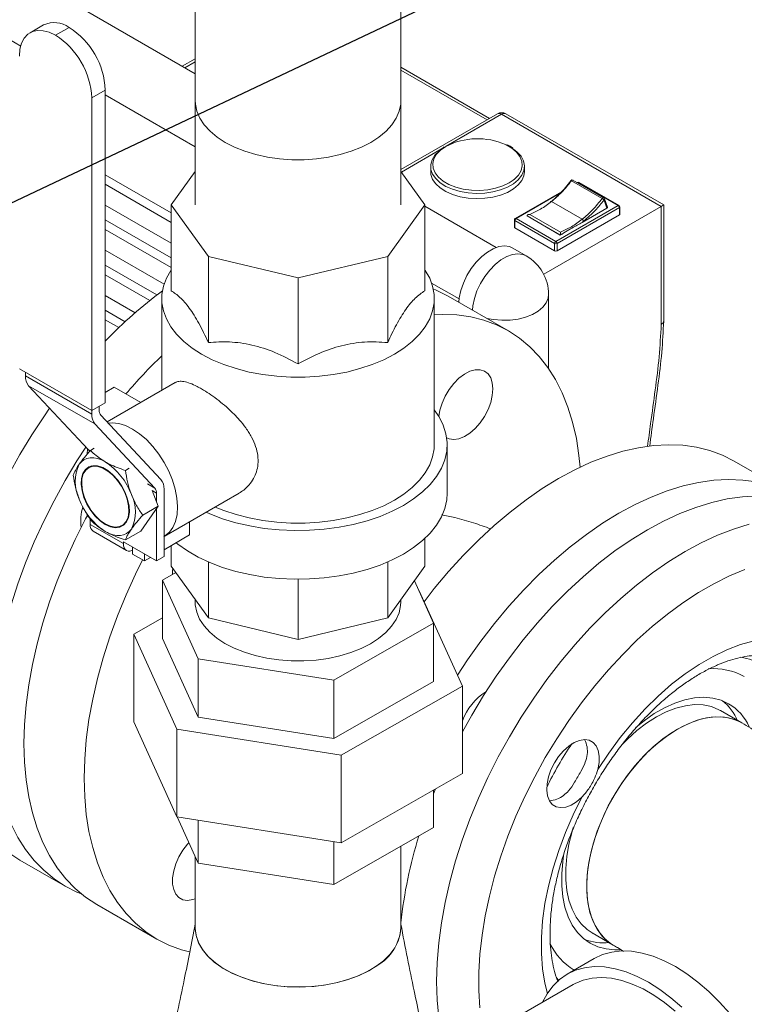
# Model space of a CAD drawing. Header units: millimetres. Extents: x 42 to 14105, y 484 to 9997.
# Tile 110 of 132: x 13413 to 13583, y 5386 to 5618. Entities that reach past the tile are written whole.
import ezdxf

# ---------------------------------------------------------------- set-up
doc = ezdxf.new("R2010")
doc.units = ezdxf.units.MM
doc.header["$LTSCALE"] = 25
doc.dimstyles.new('SLDDIMSTYLE0', dxfattribs={"dimtxt": 0.18, "dimasz": 20.352564, "dimexe": 0, "dimexo": 0.0625, "dimgap": 0, "dimtad": 0, "dimtih": 1, "dimtoh": 1, "dimdec": 0, "dimrnd": 1e-09, "dimzin": 0, "dimdsep": 46, "dimtxsty": 'Standard', "dimblk1": 'DOT', "dimblk2": 'DOT', "dimsah": 1, "dimcen": 0.09, "dimadec": 0, "dimazin": 0, "dimtfac": 20.352564, "dimtdec": 0, "dimtofl": 0, "dimtmove": 0, "dimatfit": 3, "dimldrblk": 'DOT', "dimfxl": 1, "dimfrac": 2, "dimtolj": 1, "dimtzin": 0, "dimarcsym": 0})

# ---------------------------------------------------------------- blocks, each defined once
blk = doc.blocks.new('_DOT')
at = {"color": 0, "linetype": 'ByBlock', "lineweight": -2}
blk.add_line((-0.5, 0), (-1, 0), dxfattribs=at)
at = {"color": 0, "linetype": 'ByBlock', "const_width": 0.5}
blk.add_lwpolyline([(-0.25, 0, 1), (0.25, 0, 1)], format="xyb", close=True, dxfattribs=at)

msp = doc.modelspace()

# ---------------------------------------------------------------- linework, layer by layer
at = {"color": 7, "linetype": 'Continuous', "lineweight": 15}
for p, q in [((13454.408, 5725.934), (13454.408, 5598.717)), ((13502.708, 5598.717), (13502.708, 5725.934)), ((13454.408, 5605.014), (13344.208, 5668.631)), ((13418.818, 5616.464), (13415.636, 5614.627)), ((13421.636, 5614.033), (13424.818, 5615.87)), ((13454.408, 5608.5), (13451.389, 5606.757)), ((13523.529, 5594.52), (13502.708, 5606.54)), ((13433.303, 5601.173), (13430.121, 5599.336)), ((13433.303, 5527.684), (13433.303, 5601.173)), ((13430.121, 5599.336), (13430.121, 5525.847)), ((13454.408, 5598.717), (13454.408, 5574.221)), ((13502.708, 5574.221), (13502.708, 5598.717)), ((13525.358, 5595.576), (13502.708, 5582.5)), ((13564.421, 5574.18), (13527.358, 5595.576)), ((13526.358, 5595.477), (13563.835, 5573.842)), ((13512.839, 5587.811), (13512.651, 5587.705)), ((13528.376, 5587.95), (13527.719, 5588.297)), ((13454.408, 5582.048), (13448.792, 5574.221)), ((13508.324, 5574.221), (13502.708, 5582.048)), ((13509.701, 5583.231), (13509.701, 5582.006)), ((13531.701, 5582.006), (13531.701, 5583.231)), ((13433.303, 5581.268), (13448.792, 5572.327)), ((13542.761, 5579.842), (13549.973, 5575.678)), ((13550.278, 5575.849), (13543.065, 5580.013)), ((13544.19, 5579.455), (13544.111, 5579.409)), ((13544.39, 5579.435), (13553.723, 5574.047)), ((13553.923, 5574.066), (13544.59, 5579.455)), ((13540.42, 5577.279), (13529.552, 5571.005)), ((13545.276, 5570.795), (13538.063, 5574.959)), ((13550.405, 5575.323), (13551.094, 5573.427)), ((13551.215, 5573.652), (13550.498, 5575.623)), ((13448.792, 5574.221), (13457.51, 5562.07)), ((13448.792, 5553.999), (13448.792, 5574.221)), ((13499.605, 5562.07), (13508.324, 5574.221)), ((13508.324, 5553.999), (13508.324, 5574.221)), ((13525.117, 5564.194), (13508.324, 5573.889)), ((13536.236, 5557.909), (13563.835, 5573.842)), ((13553.723, 5574.047), (13539.086, 5565.597)), ((13539.369, 5565.107), (13554.006, 5573.557)), ((13551.094, 5573.427), (13545.232, 5570.043)), ((13554.006, 5573.557), (13554.006, 5571.842)), ((13554.123, 5572.005), (13554.123, 5573.72)), ((13563.835, 5573.842), (13563.835, 5546.108)), ((13564.421, 5546.837), (13564.421, 5574.18)), ((13433.303, 5570.653), (13448.792, 5561.712)), ((13529.352, 5570.658), (13529.352, 5568.944)), ((13529.47, 5570.495), (13538.803, 5565.107)), ((13529.47, 5568.78), (13529.47, 5570.495)), ((13539.086, 5565.597), (13529.752, 5570.985)), ((13532.356, 5571.634), (13532.354, 5571.589)), ((13540.132, 5567.099), (13532.354, 5571.589)), ((13532.356, 5571.634), (13540.134, 5567.144)), ((13540.18, 5567.803), (13532.968, 5571.967)), ((13554.006, 5571.842), (13539.369, 5563.392)), ((13538.803, 5563.392), (13529.47, 5568.78)), ((13540.564, 5567.348), (13540.132, 5567.099)), ((13540.132, 5567.099), (13540.134, 5567.144)), ((13532.138, 5562.219), (13528.956, 5564.056)), ((13538.803, 5565.107), (13538.803, 5563.392)), ((13539.369, 5563.392), (13539.369, 5565.107)), ((13457.51, 5562.07), (13478.558, 5557.038)), ((13457.51, 5541.848), (13457.51, 5562.07)), ((13478.558, 5557.038), (13499.605, 5562.07)), ((13499.605, 5541.848), (13499.605, 5562.07)), ((13433.303, 5560.038), (13445.444, 5553.029)), ((13478.558, 5536.815), (13478.558, 5557.038)), ((13446.558, 5552.174), (13446.558, 5530.608)), ((13510.558, 5517.88), (13510.558, 5552.174)), ((13527.936, 5544.597), (13513.794, 5552.761)), ((13537.389, 5535.739), (13537.389, 5553.126)), ((13433.303, 5549.423), (13437.944, 5546.744)), ((13413.151, 5535.644), (13430.121, 5525.847)), ((13414.565, 5534.828), (13414.565, 5534.018)), ((13414.565, 5534.018), (13430.121, 5525.037)), ((13415.312, 5531.713), (13430.868, 5522.732)), ((13415.312, 5531.713), (13429.378, 5516.636)), ((13435.424, 5531.354), (13433.303, 5530.129)), ((13449.711, 5532.428), (13433.743, 5523.21)), ((13435.424, 5531.354), (13441.637, 5527.767)), ((13430.121, 5525.847), (13433.303, 5527.684)), ((13431.889, 5525.982), (13431.889, 5526.868)), ((13430.121, 5525.847), (13430.121, 5525.037)), ((13446.345, 5509.702), (13432.279, 5524.779)), ((13430.868, 5522.732), (13444.934, 5507.655)), ((13429.136, 5516.894), (13429.126, 5516.756)), ((13429.852, 5516.523), (13430.721, 5517.024)), ((13513.558, 5506.448), (13513.558, 5517.88)), ((13429.126, 5516.756), (13429.065, 5515.779)), ((13430.149, 5512.879), (13429.378, 5512.434)), ((13438.017, 5511.809), (13438.886, 5512.31)), ((13595.111, 5505.818), (13580.969, 5513.982)), ((13445.711, 5503.371), (13444.282, 5507.054)), ((13445.324, 5506.453), (13445.324, 5504.368)), ((13447.092, 5491.551), (13447.092, 5507.397)), ((13447.166, 5496.319), (13464.709, 5506.446)), ((13441.628, 5497.563), (13445.711, 5503.371)), ((13442.1, 5501.287), (13445.711, 5503.371)), ((13445.324, 5502.821), (13445.324, 5490.53)), ((13429.768, 5500.325), (13429.768, 5499.102)), ((13429.768, 5499.102), (13437.546, 5494.612)), ((13437.228, 5498.837), (13437.999, 5499.282)), ((13453.102, 5496.653), (13453.102, 5499.745)), ((13430.493, 5497.5), (13438.271, 5493.01)), ((13438.017, 5495.478), (13441.628, 5497.563)), ((13453.102, 5496.653), (13447.092, 5493.183)), ((13445.324, 5490.53), (13437.546, 5495.02)), ((13437.546, 5495.02), (13437.546, 5494.612)), ((13439.667, 5492.162), (13439.667, 5493.796)), ((13448.792, 5494.164), (13448.792, 5489.301)), ((13508.324, 5495.819), (13508.324, 5489.301)), ((13442.495, 5490.529), (13439.667, 5492.162)), ((13442.495, 5490.529), (13442.495, 5492.163)), ((13447.092, 5491.551), (13445.324, 5490.53)), ((13443.91, 5491.346), (13442.495, 5490.529)), ((13457.51, 5477.15), (13448.792, 5489.301)), ((13457.51, 5490.305), (13457.51, 5477.15)), ((13499.605, 5490.305), (13499.605, 5477.15)), ((13508.324, 5489.301), (13499.605, 5477.15)), ((13449.872, 5487.796), (13446.728, 5486.001)), ((13446.728, 5486.001), (13455.099, 5467.573)), ((13446.728, 5486.001), (13446.728, 5472.283)), ((13478.558, 5486.243), (13478.558, 5472.117)), ((13510.387, 5475.943), (13505.872, 5485.884)), ((13506.993, 5483.495), (13506.954, 5483.501)), ((13517.139, 5461.159), (13506.993, 5483.495)), ((13454.408, 5481.474), (13454.408, 5480.972)), ((13502.708, 5480.972), (13502.708, 5481.474)), ((13446.728, 5477.206), (13439.977, 5473.35)), ((13478.558, 5472.117), (13457.51, 5477.15)), ((13499.605, 5477.15), (13478.558, 5472.117)), ((13486.929, 5462.545), (13510.387, 5475.943)), ((13510.387, 5475.943), (13510.387, 5462.225)), ((13439.977, 5473.35), (13450.123, 5451.013)), ((13439.977, 5473.35), (13439.977, 5452.773)), ((13446.728, 5472.283), (13455.099, 5453.856)), ((13455.099, 5467.573), (13455.099, 5453.856)), ((13455.099, 5467.573), (13486.929, 5462.545)), ((13486.929, 5462.545), (13486.929, 5448.827)), ((13486.929, 5448.827), (13510.387, 5462.225)), ((13488.704, 5444.918), (13517.139, 5461.159)), ((13517.139, 5461.159), (13517.139, 5440.582)), ((13577.777, 5455.377), (13577.673, 5455.437)), ((13582.727, 5452.52), (13577.777, 5455.377)), ((13439.977, 5452.773), (13450.123, 5430.437)), ((13455.099, 5453.856), (13486.929, 5448.827)), ((13450.123, 5451.013), (13450.123, 5430.437)), ((13450.123, 5451.013), (13488.704, 5444.918)), ((13488.704, 5444.918), (13488.704, 5424.341)), ((13488.704, 5424.341), (13517.139, 5440.582)), ((13510.387, 5435.84), (13510.848, 5436.989)), ((13510.387, 5436.726), (13510.387, 5427.931)), ((13450.123, 5430.437), (13488.704, 5424.341)), ((13455.099, 5419.561), (13450.162, 5430.43)), ((13455.099, 5429.65), (13455.099, 5419.561)), ((13510.387, 5427.931), (13486.929, 5414.532)), ((13486.929, 5424.622), (13486.929, 5414.532)), ((13502.708, 5404.38), (13502.708, 5423.544)), ((13413.27, 5420.272), (13423.876, 5414.149)), ((13454.408, 5421.082), (13454.408, 5404.38)), ((13486.929, 5414.532), (13455.099, 5419.561)), ((13431.301, 5409.863), (13445.443, 5401.699)), ((13547.63, 5403.155), (13552.58, 5400.297)), ((13547.63, 5403.155), (13547.733, 5403.096)), ((13548.12, 5397.136), (13541.756, 5393.462)), ((13543.156, 5391.037), (13530.531, 5383.749))]:
    msp.add_line(p, q, dxfattribs=at)
at = {"color": 8, "linetype": 'Continuous', "lineweight": 15}
for p, q in [((13413.443, 5611.514), (13349.997, 5648.141)), ((13451.974, 5606.419), (13454.408, 5607.823)), ((13502.708, 5605.864), (13522.944, 5594.182)), ((13454.408, 5587.865), (13433.303, 5600.049)), ((13513.342, 5587.963), (13526.358, 5595.477)), ((13502.821, 5581.889), (13512.805, 5587.653)), ((13544.228, 5579.342), (13544.39, 5579.435)), ((13448.792, 5570.078), (13433.303, 5579.019)), ((13529.752, 5570.985), (13540.183, 5577.007)), ((13433.303, 5574.136), (13448.792, 5565.194)), ((13448.792, 5559.463), (13433.303, 5568.404)), ((13433.303, 5563.521), (13447.099, 5555.557)), ((13443.783, 5551.74), (13433.303, 5557.789)), ((13516.376, 5552.092), (13509.931, 5555.812)), ((13433.303, 5552.906), (13440.313, 5548.859)), ((13436.459, 5545.353), (13433.303, 5547.174)), ((13433.303, 5542.291), (13433.342, 5542.268)), ((13429.378, 5516.636), (13429.759, 5516.415)), ((13443.178, 5508.669), (13444.934, 5507.655)), ((13444.282, 5507.054), (13445.324, 5506.453))]:
    msp.add_line(p, q, dxfattribs=at)
at = {"color": 7, "linetype": 'Continuous', "lineweight": 15, "flags": 128}
for points in [[(13421.636, 5614.033), (13420.162, 5614.734), (13418.734, 5615.117), (13417.393, 5615.169), (13416.182, 5614.889), (13415.136, 5614.285), (13414.287, 5613.376), (13413.662, 5612.189), (13413.279, 5610.76), (13413.151, 5609.133)], [(13454.408, 5598.717), (13454.452, 5597.875), (13454.803, 5596.204), (13455.501, 5594.57), (13456.535, 5592.995), (13457.891, 5591.505), (13459.547, 5590.119), (13461.481, 5588.859), (13463.664, 5587.743), (13466.064, 5586.786), (13468.646, 5586.004), (13471.373, 5585.407), (13474.205, 5585.004), (13477.1, 5584.801), (13480.016, 5584.801), (13482.911, 5585.004), (13485.743, 5585.407), (13488.469, 5586.004), (13491.052, 5586.786), (13493.452, 5587.743), (13495.635, 5588.859), (13497.568, 5590.119), (13499.225, 5591.505), (13500.58, 5592.995), (13501.614, 5594.57), (13502.312, 5596.204), (13502.664, 5597.875), (13502.708, 5598.717)], [(13461.481, 5588.859), (13459.547, 5590.119), (13457.891, 5591.505), (13456.535, 5592.995), (13455.501, 5594.57), (13454.803, 5596.204), (13454.452, 5597.875), (13454.408, 5598.717)], [(13502.708, 5598.717), (13502.664, 5597.875), (13502.312, 5596.204), (13501.614, 5594.57), (13500.58, 5592.995), (13499.225, 5591.505), (13497.568, 5590.119), (13495.635, 5588.859), (13493.452, 5587.743), (13491.052, 5586.786), (13488.469, 5586.004), (13485.743, 5585.407), (13482.911, 5585.004), (13480.016, 5584.801), (13477.1, 5584.801), (13474.205, 5585.004), (13471.373, 5585.407), (13468.646, 5586.004), (13466.064, 5586.786), (13463.664, 5587.743), (13461.481, 5588.859)], [(13512.524, 5587.478), (13511.659, 5586.847), (13510.686, 5585.857), (13510.035, 5584.783), (13509.726, 5583.658), (13509.771, 5582.52), (13510.166, 5581.405), (13510.9, 5580.348), (13511.95, 5579.384), (13513.28, 5578.544), (13514.849, 5577.854), (13516.606, 5577.337), (13518.495, 5577.01), (13520.455, 5576.883), (13522.422, 5576.959), (13524.335, 5577.237), (13526.13, 5577.708), (13527.751, 5578.356), (13529.146, 5579.162), (13530.269, 5580.097), (13531.084, 5581.134), (13531.566, 5582.238), (13531.699, 5583.374), (13531.478, 5584.505), (13530.911, 5585.595), (13530.015, 5586.61), (13529.187, 5587.272)], [(13531.701, 5582.006), (13531.566, 5581.013), (13531.084, 5579.909), (13530.269, 5578.872), (13529.146, 5577.937), (13527.751, 5577.132), (13526.13, 5576.483), (13524.335, 5576.013), (13522.422, 5575.734), (13520.455, 5575.658), (13518.495, 5575.785), (13516.606, 5576.113), (13514.849, 5576.63), (13513.28, 5577.319), (13511.95, 5578.159), (13510.9, 5579.123), (13510.166, 5580.18), (13509.771, 5581.295), (13509.701, 5582.006)], [(13529.057, 5579.969), (13528.126, 5579.353), (13526.635, 5578.639), (13524.943, 5578.094), (13523.105, 5577.739), (13521.186, 5577.584), (13519.251, 5577.636), (13517.365, 5577.892), (13515.592, 5578.344), (13513.994, 5578.976), (13512.623, 5579.767), (13511.528, 5580.69), (13511.471, 5580.75)], [(13564.421, 5574.18), (13564.382, 5574.158), (13564.269, 5574.092), (13564.084, 5573.986), (13563.835, 5573.842)], [(13528.956, 5564.056), (13528.181, 5564.388), (13527.016, 5564.548), (13525.738, 5564.382), (13524.392, 5563.895), (13523.022, 5563.104), (13521.675, 5562.036), (13520.397, 5560.727), (13519.232, 5559.222), (13518.22, 5557.571), (13517.394, 5555.832), (13516.783, 5554.063), (13516.408, 5552.325), (13516.302, 5551.313)], [(13508.324, 5558.956), (13508.432, 5558.795), (13509.468, 5556.956), (13510.164, 5555.064), (13510.514, 5553.141), (13510.514, 5551.208), (13510.164, 5549.285), (13509.468, 5547.393), (13508.432, 5545.554), (13507.07, 5543.788), (13505.395, 5542.113), (13503.427, 5540.549), (13501.185, 5539.112), (13498.696, 5537.818), (13495.986, 5536.681), (13493.086, 5535.715), (13490.026, 5534.928), (13486.84, 5534.331), (13483.564, 5533.929), (13480.233, 5533.726), (13476.883, 5533.726), (13473.552, 5533.929), (13470.276, 5534.331), (13467.09, 5534.928), (13464.03, 5535.715), (13461.129, 5536.681), (13458.42, 5537.818), (13455.93, 5539.112), (13453.689, 5540.549), (13451.72, 5542.113), (13450.046, 5543.788), (13448.683, 5545.554), (13447.648, 5547.393), (13446.952, 5549.285), (13446.602, 5551.208), (13446.602, 5553.141), (13446.952, 5555.064), (13447.648, 5556.956), (13448.683, 5558.795), (13448.792, 5558.956)], [(13513.794, 5552.761), (13511.011, 5554.164), (13510.313, 5554.457)], [(13544.803, 5512.574), (13544.527, 5515.33), (13543.905, 5519.32), (13543.038, 5523.113), (13541.93, 5526.691), (13540.585, 5530.041), (13539.01, 5533.146), (13537.21, 5535.995), (13535.194, 5538.575), (13532.971, 5540.875), (13530.549, 5542.884), (13527.94, 5544.595), (13525.153, 5546), (13522.203, 5547.093), (13519.1, 5547.869), (13515.858, 5548.326), (13512.491, 5548.46), (13510.558, 5548.395)], [(13524.304, 5530.948), (13524.173, 5532.353), (13523.788, 5533.549), (13523.163, 5534.488), (13522.324, 5535.132), (13521.306, 5535.455), (13520.15, 5535.442), (13518.903, 5535.095), (13517.617, 5534.428), (13516.344, 5533.468), (13515.137, 5532.255), (13514.044, 5530.837), (13513.111, 5529.274), (13512.375, 5527.629), (13511.868, 5525.969), (13511.621, 5524.507)], [(13513.44, 5519.48), (13514.044, 5519.215), (13515.137, 5519.059), (13516.344, 5519.239), (13517.617, 5519.749), (13518.903, 5520.567), (13520.15, 5521.659), (13521.306, 5522.981), (13522.324, 5524.479), (13523.163, 5526.092), (13523.788, 5527.753), (13524.173, 5529.394), (13524.304, 5530.948)], [(13420.234, 5526.436), (13419.003, 5524.664), (13416.052, 5520.164), (13413.266, 5515.542), (13410.657, 5510.818)], [(13510.558, 5526.064), (13511.677, 5524.415), (13512.652, 5522.447), (13513.277, 5520.432), (13513.547, 5518.392), (13513.457, 5516.345), (13513.009, 5514.315), (13512.207, 5512.321), (13511.061, 5510.385), (13509.58, 5508.525), (13507.782, 5506.761), (13505.683, 5505.111), (13503.307, 5503.593), (13500.676, 5502.22), (13497.818, 5501.009), (13494.763, 5499.971), (13491.541, 5499.116), (13488.186, 5498.454), (13484.733, 5497.992), (13481.216, 5497.733), (13477.671, 5497.681), (13474.136, 5497.836), (13470.646, 5498.198), (13467.238, 5498.761), (13463.945, 5499.52), (13460.803, 5500.468), (13457.842, 5501.594), (13456.967, 5501.977)], [(13447.071, 5496.265), (13447.311, 5496.406), (13448.357, 5497.271), (13449.194, 5498.426), (13449.801, 5499.843), (13450.163, 5501.489), (13450.273, 5503.324), (13450.127, 5505.302), (13449.728, 5507.378), (13449.087, 5509.5), (13448.219, 5511.617), (13447.145, 5513.679), (13445.89, 5515.635), (13444.486, 5517.439), (13442.965, 5519.047), (13441.365, 5520.42), (13439.723, 5521.525), (13438.081, 5522.336), (13436.476, 5522.832), (13434.949, 5523.003), (13434, 5522.934)], [(13406.787, 5451.921), (13406.911, 5456.399), (13407.286, 5461.002), (13407.907, 5465.711), (13408.774, 5470.504), (13409.882, 5475.362), (13411.227, 5480.264), (13412.803, 5485.189), (13414.602, 5490.116), (13416.618, 5495.023), (13418.842, 5499.89), (13421.263, 5504.695), (13423.873, 5509.419), (13426.659, 5514.041), (13428.766, 5517.292)], [(13459.106, 5503.211), (13461.129, 5502.387), (13464.03, 5501.42), (13467.09, 5500.633), (13470.276, 5500.036), (13473.552, 5499.634), (13476.883, 5499.432), (13480.233, 5499.432), (13483.564, 5499.634), (13486.84, 5500.036), (13490.026, 5500.633), (13493.086, 5501.42), (13495.986, 5502.387), (13498.696, 5503.523), (13501.185, 5504.817), (13503.427, 5506.254), (13505.395, 5507.818), (13507.07, 5509.493), (13508.432, 5511.259), (13509.468, 5513.098), (13510.164, 5514.99), (13510.514, 5516.913), (13510.558, 5517.88)], [(13508.149, 5480.95), (13510.554, 5484.034), (13513.921, 5488.055), (13517.398, 5491.882), (13520.971, 5495.497), (13524.624, 5498.886), (13528.342, 5502.033), (13532.108, 5504.925), (13535.907, 5507.551), (13539.723, 5509.897), (13543.538, 5511.956), (13547.337, 5513.717), (13551.103, 5515.173), (13554.821, 5516.318), (13558.474, 5517.147), (13562.047, 5517.657), (13565.524, 5517.845), (13568.891, 5517.711), (13572.133, 5517.254), (13575.236, 5516.478), (13578.186, 5515.385), (13580.969, 5513.982)], [(13433.303, 5513.801), (13432.38, 5514.264), (13431.473, 5514.579), (13430.597, 5514.742), (13429.768, 5514.748), (13428.998, 5514.599), (13428.303, 5514.296), (13427.693, 5513.845), (13427.179, 5513.254)], [(13433.303, 5499.103), (13434.519, 5498.554), (13435.678, 5498.336), (13436.726, 5498.459), (13437.614, 5498.918), (13438.301, 5499.691), (13438.754, 5500.742), (13438.952, 5502.021), (13438.885, 5503.47), (13438.558, 5505.02), (13437.985, 5506.599), (13437.193, 5508.132), (13436.219, 5509.549), (13435.109, 5510.783), (13433.915, 5511.777), (13432.691, 5512.483), (13431.497, 5512.869), (13430.387, 5512.917), (13429.413, 5512.624), (13428.621, 5512.005), (13428.048, 5511.087), (13427.721, 5509.915), (13427.654, 5508.543), (13427.852, 5507.035), (13428.305, 5505.461), (13428.992, 5503.896), (13429.88, 5502.412), (13430.928, 5501.078), (13432.087, 5499.958), (13433.303, 5499.103)], [(13433.303, 5499.226), (13434.496, 5498.687), (13435.634, 5498.473), (13436.662, 5498.594), (13437.534, 5499.044), (13438.207, 5499.802), (13438.652, 5500.833), (13438.846, 5502.089), (13438.781, 5503.511), (13438.46, 5505.032), (13437.897, 5506.581), (13437.12, 5508.086), (13436.165, 5509.476), (13435.075, 5510.687), (13433.903, 5511.662), (13432.703, 5512.355), (13431.531, 5512.733), (13430.441, 5512.78), (13429.486, 5512.493), (13428.709, 5511.885), (13428.146, 5510.985), (13427.825, 5509.835), (13427.76, 5508.488), (13427.955, 5507.009), (13428.399, 5505.465), (13429.072, 5503.928), (13429.944, 5502.472), (13430.972, 5501.164), (13432.11, 5500.065), (13433.303, 5499.226)], [(13515.976, 5463.718), (13518.352, 5467.311), (13521.455, 5471.67), (13524.697, 5475.87), (13528.063, 5479.891), (13531.54, 5483.718), (13535.113, 5487.333), (13538.766, 5490.722), (13542.484, 5493.869), (13546.25, 5496.761), (13550.049, 5499.386), (13553.865, 5501.733), (13557.68, 5503.792), (13561.479, 5505.553), (13565.246, 5507.009), (13568.963, 5508.154), (13572.616, 5508.983), (13576.189, 5509.493), (13579.666, 5509.681), (13583.033, 5509.547), (13586.275, 5509.09)], [(13503.307, 5492.161), (13505.683, 5493.68), (13507.782, 5495.329), (13509.58, 5497.093), (13511.061, 5498.953), (13512.207, 5500.89), (13513.009, 5502.884), (13513.457, 5504.914), (13513.558, 5506.448)], [(13517.139, 5450.37), (13519.332, 5454.312), (13522.118, 5458.933), (13525.069, 5463.433), (13528.172, 5467.792), (13531.414, 5471.992), (13534.781, 5476.013), (13538.258, 5479.84), (13541.831, 5483.455), (13545.484, 5486.844), (13549.201, 5489.991), (13552.968, 5492.883), (13556.767, 5495.509), (13560.582, 5497.855), (13564.398, 5499.914), (13568.197, 5501.675), (13571.963, 5503.131), (13575.681, 5504.276), (13579.334, 5505.105), (13582.907, 5505.615), (13586.384, 5505.803)], [(13429.126, 5501.233), (13428.688, 5500.409), (13426.266, 5495.603), (13424.043, 5490.737), (13422.027, 5485.829), (13420.227, 5480.903), (13418.652, 5475.978), (13417.307, 5471.076), (13416.199, 5466.218), (13415.332, 5461.425), (13414.71, 5456.716), (13414.336, 5452.113), (13414.211, 5447.635), (13414.336, 5443.302), (13414.71, 5439.131), (13415.332, 5435.14), (13416.199, 5431.348), (13417.307, 5427.769), (13418.652, 5424.419), (13420.227, 5421.314), (13422.027, 5418.465), (13424.043, 5415.885), (13426.266, 5413.585), (13428.688, 5411.576), (13431.297, 5409.865), (13431.301, 5409.863)], [(13433.303, 5497.47), (13434.226, 5497.007), (13435.133, 5496.692), (13436.009, 5496.53), (13436.839, 5496.523), (13437.608, 5496.673), (13438.303, 5496.976), (13438.913, 5497.427), (13439.427, 5498.018)], [(13439.667, 5493.008), (13439.538, 5492.959), (13439.073, 5492.854), (13438.646, 5492.871), (13438.271, 5493.01), (13437.963, 5493.265), (13437.734, 5493.627), (13437.593, 5494.082), (13437.546, 5494.612)], [(13449.932, 5494.822), (13450.347, 5494.489), (13452.587, 5492.903), (13455.094, 5491.456), (13457.842, 5490.162), (13460.803, 5489.036), (13463.945, 5488.088), (13467.238, 5487.329), (13470.646, 5486.766), (13474.136, 5486.405), (13477.671, 5486.25), (13481.216, 5486.301), (13484.733, 5486.56), (13488.186, 5487.023), (13491.541, 5487.685), (13494.763, 5488.539), (13497.818, 5489.577), (13500.676, 5490.789), (13503.307, 5492.161)], [(13442.066, 5490.777), (13440.408, 5487.439), (13438.185, 5482.573), (13436.169, 5477.665), (13434.369, 5472.739), (13432.794, 5467.814), (13431.449, 5462.912), (13430.341, 5458.054), (13429.474, 5453.26), (13428.852, 5448.552), (13428.478, 5443.949), (13428.353, 5439.471), (13428.478, 5435.137), (13428.852, 5430.966), (13429.474, 5426.976), (13430.341, 5423.183), (13431.449, 5419.605), (13432.794, 5416.255), (13434.369, 5413.15), (13436.169, 5410.301), (13438.185, 5407.721), (13440.408, 5405.421), (13442.83, 5403.412), (13445.44, 5401.701), (13448.226, 5400.296), (13451.177, 5399.203), (13453.089, 5398.683)], [(13449.163, 5488.784), (13449.108, 5488.283), (13449.078, 5487.343)], [(13454.408, 5480.972), (13454.445, 5480.205), (13454.781, 5478.532), (13455.463, 5476.895), (13456.483, 5475.318), (13457.824, 5473.823), (13459.468, 5472.433), (13461.39, 5471.167), (13463.563, 5470.044), (13465.954, 5469.08), (13468.529, 5468.29), (13471.25, 5467.684), (13474.078, 5467.272), (13476.971, 5467.061), (13479.887, 5467.052), (13482.784, 5467.246), (13485.619, 5467.64), (13488.352, 5468.228), (13490.941, 5469.003), (13493.35, 5469.952), (13495.543, 5471.061), (13497.489, 5472.316), (13499.158, 5473.696), (13500.527, 5475.182), (13501.576, 5476.753), (13502.289, 5478.386), (13502.656, 5480.056), (13502.708, 5480.972)], [(13548.95, 5441.547), (13551.498, 5445.37), (13554.208, 5449.031), (13557.061, 5452.504), (13560.037, 5455.764), (13563.116, 5458.787), (13566.274, 5461.553), (13569.489, 5464.042), (13572.74, 5466.235), (13576.002, 5468.118), (13579.252, 5469.678), (13582.468, 5470.902), (13585.626, 5471.782), (13588.704, 5472.313), (13591.681, 5472.489), (13594.534, 5472.311), (13597.244, 5471.779), (13599.792, 5470.897)], [(13557.881, 5451.423), (13559.816, 5452.993), (13562.208, 5454.665), (13564.613, 5456.053), (13567.006, 5457.144), (13569.359, 5457.925), (13571.646, 5458.387), (13573.844, 5458.526), (13575.927, 5458.34), (13577.873, 5457.83), (13579.661, 5457.004)], [(13552.579, 5400.298), (13552.176, 5400.543), (13550.681, 5401.712), (13549.386, 5403.171), (13548.304, 5404.902), (13547.45, 5406.885), (13546.832, 5409.097), (13546.459, 5411.512), (13546.334, 5414.101), (13546.459, 5416.835), (13546.832, 5419.681), (13547.45, 5422.606), (13548.304, 5425.576), (13549.386, 5428.555), (13550.681, 5431.509), (13552.176, 5434.404), (13553.852, 5437.204), (13555.689, 5439.879), (13557.667, 5442.395), (13559.762, 5444.723), (13561.95, 5446.837), (13564.204, 5448.712), (13566.499, 5450.325), (13568.808, 5451.658), (13571.102, 5452.694), (13573.357, 5453.423), (13575.544, 5453.834), (13577.639, 5453.924), (13579.617, 5453.692), (13581.455, 5453.14), (13582.727, 5452.52)], [(13554.76, 5438.571), (13556.671, 5441.17), (13558.711, 5443.595), (13560.856, 5445.818), (13563.08, 5447.814), (13565.359, 5449.56), (13567.664, 5451.033), (13569.969, 5452.218), (13572.246, 5453.101), (13574.47, 5453.67), (13576.614, 5453.92), (13578.653, 5453.847), (13580.563, 5453.453), (13582.322, 5452.742), (13582.727, 5452.52)], [(13427.756, 5412.296), (13426.659, 5412.746), (13423.873, 5414.151), (13421.263, 5415.862), (13418.842, 5417.872), (13416.618, 5420.171), (13414.602, 5422.751), (13412.803, 5425.6), (13411.227, 5428.706), (13409.882, 5432.055), (13408.774, 5435.634), (13407.907, 5439.426), (13407.286, 5443.417), (13406.911, 5447.588), (13406.787, 5451.921)], [(13548.95, 5441.547), (13549.252, 5443.16), (13549.291, 5444.662), (13549.066, 5445.989), (13548.585, 5447.083), (13547.869, 5447.898), (13546.95, 5448.399), (13545.867, 5448.565), (13544.665, 5448.387), (13543.398, 5447.874), (13542.118, 5447.048), (13540.882, 5445.945), (13539.741, 5444.61), (13538.746, 5443.103), (13537.938, 5441.488), (13537.353, 5439.833), (13537.015, 5438.21), (13536.94, 5436.689), (13537.13, 5435.335), (13537.576, 5434.205), (13538.261, 5433.349), (13539.154, 5432.804), (13540.218, 5432.591), (13541.406, 5432.722), (13542.668, 5433.19), (13543.949, 5433.975), (13545.195, 5435.043)], [(13552.58, 5400.297), (13551.398, 5401.096), (13550.002, 5402.413), (13548.813, 5404.011), (13547.844, 5405.872), (13547.108, 5407.974), (13546.613, 5410.291), (13546.365, 5412.798), (13546.366, 5415.464), (13546.617, 5418.259), (13547.114, 5421.149), (13547.852, 5424.101), (13548.822, 5427.08), (13550.013, 5430.051), (13551.411, 5432.979), (13553, 5435.831), (13554.76, 5438.571)], [(13452.933, 5424.329), (13452.637, 5424.001), (13451.544, 5422.584), (13450.611, 5421.021), (13449.875, 5419.376), (13449.368, 5417.716), (13449.108, 5416.11), (13449.108, 5414.623), (13449.368, 5413.316), (13449.875, 5412.243), (13450.611, 5411.447), (13451.544, 5410.961), (13452.637, 5410.806), (13453.844, 5410.986), (13454.408, 5411.174)], [(13410.657, 5421.985), (13413.266, 5420.274), (13413.27, 5420.272)], [(13554.04, 5399.217), (13552.978, 5399.19), (13550.894, 5399.376), (13548.948, 5399.885), (13547.161, 5400.712), (13545.551, 5401.847), (13544.137, 5403.278), (13542.934, 5404.989), (13541.956, 5406.962), (13541.213, 5409.175), (13540.713, 5411.603), (13540.461, 5414.221), (13540.461, 5416.998), (13540.713, 5419.906), (13540.998, 5421.784)], [(13454.408, 5404.38), (13454.421, 5403.921), (13454.693, 5402.245), (13455.313, 5400.6), (13456.272, 5399.01), (13457.555, 5397.499), (13459.145, 5396.087), (13461.019, 5394.797), (13463.147, 5393.646), (13465.501, 5392.652), (13468.045, 5391.829), (13470.742, 5391.189), (13473.554, 5390.742), (13476.438, 5390.493), (13479.353, 5390.447), (13482.257, 5390.603), (13485.106, 5390.961), (13487.861, 5391.515), (13490.479, 5392.256), (13492.924, 5393.174), (13495.159, 5394.255), (13497.152, 5395.484)], [(13454.408, 5404.38), (13454.41, 5404.186), (13454.627, 5402.508), (13455.192, 5400.856), (13456.099, 5399.256), (13457.332, 5397.73), (13458.876, 5396.302), (13460.706, 5394.991), (13462.797, 5393.817), (13465.117, 5392.798), (13467.633, 5391.947), (13470.309, 5391.277), (13473.105, 5390.799), (13475.981, 5390.519), (13478.894, 5390.44)], [(13478.894, 5390.44), (13481.802, 5390.565), (13484.663, 5390.892), (13487.435, 5391.415), (13490.077, 5392.127), (13492.552, 5393.018), (13494.822, 5394.075), (13496.856, 5395.282), (13498.622, 5396.621), (13500.096, 5398.074), (13501.256, 5399.619), (13502.084, 5401.233), (13502.57, 5402.893), (13502.708, 5404.38)], [(13548.12, 5397.136), (13550.08, 5398.056), (13552.207, 5398.649), (13554.477, 5398.91), (13556.87, 5398.836), (13559.363, 5398.427), (13561.931, 5397.687), (13564.55, 5396.624), (13567.194, 5395.247), (13569.838, 5393.571), (13572.456, 5391.611), (13575.024, 5389.385), (13577.517, 5386.917), (13579.91, 5384.228)], [(13535.983, 5386.896), (13537.039, 5388.841), (13538.4, 5390.678), (13539.977, 5392.223), (13541.755, 5393.461), (13543.716, 5394.382), (13545.843, 5394.975), (13548.113, 5395.236), (13550.506, 5395.162), (13552.999, 5394.753), (13555.567, 5394.013), (13558.186, 5392.95), (13560.83, 5391.573), (13563.474, 5389.897), (13566.093, 5387.937), (13568.661, 5385.712)], [(13543.156, 5391.037), (13543.608, 5391.285), (13545.529, 5392.081), (13547.608, 5392.551), (13549.822, 5392.692), (13552.148, 5392.502), (13554.564, 5391.983), (13557.045, 5391.139), (13559.564, 5389.981), (13562.096, 5388.519), (13564.615, 5386.769), (13567.095, 5384.749)]]:
    msp.add_lwpolyline(points, dxfattribs=at)
at = {"color": 8, "linetype": 'Continuous', "lineweight": 15, "flags": 128}
for points in [[(13511.471, 5580.75), (13510.746, 5581.713), (13510.302, 5582.802), (13510.213, 5583.919), (13510.48, 5585.027), (13511.096, 5586.088), (13512.039, 5587.065), (13513.277, 5587.926)], [(13527.281, 5588.363), (13527.409, 5588.303), (13528.779, 5587.512), (13529.874, 5586.589), (13530.657, 5585.566), (13531.101, 5584.477), (13531.19, 5583.359), (13530.923, 5582.252), (13530.307, 5581.191), (13529.364, 5580.214), (13529.057, 5579.969)], [(13532.138, 5562.219), (13531.363, 5562.551), (13530.198, 5562.711), (13528.92, 5562.545), (13527.574, 5562.058), (13526.204, 5561.267), (13524.857, 5560.199), (13523.579, 5558.89), (13522.414, 5557.385), (13521.402, 5555.734), (13520.576, 5553.995), (13519.965, 5552.226), (13519.59, 5550.488), (13519.484, 5549.477)], [(13522.858, 5547.529), (13524.485, 5547.225), (13526.404, 5547.071), (13528.339, 5547.122), (13530.225, 5547.379), (13531.998, 5547.83), (13533.597, 5548.463), (13534.967, 5549.253), (13536.062, 5550.176), (13536.844, 5551.2), (13537.288, 5552.288), (13537.389, 5553.126)], [(13511.584, 5383.207), (13511.21, 5387.378), (13511.085, 5391.711), (13511.21, 5396.189), (13511.584, 5400.792), (13512.206, 5405.501), (13513.073, 5410.294), (13514.181, 5415.152), (13515.525, 5420.054), (13517.101, 5424.979), (13518.9, 5429.905), (13520.916, 5434.813), (13523.14, 5439.679), (13525.562, 5444.485), (13528.171, 5449.209), (13530.957, 5453.831), (13533.908, 5458.331), (13537.011, 5462.69), (13540.253, 5466.889), (13543.62, 5470.911), (13547.097, 5474.737), (13550.67, 5478.353), (13554.323, 5481.741), (13558.04, 5484.888), (13561.807, 5487.781), (13565.606, 5490.406), (13569.421, 5492.753), (13573.236, 5494.811), (13577.036, 5496.572), (13580.802, 5498.028), (13584.52, 5499.174)], [(13521.264, 5385.568), (13521.015, 5389.625), (13521.015, 5393.834), (13521.264, 5398.177), (13521.761, 5402.634), (13522.502, 5407.184), (13523.486, 5411.805), (13524.706, 5416.476), (13526.159, 5421.176), (13527.836, 5425.881), (13529.73, 5430.571), (13531.832, 5435.224), (13534.133, 5439.818), (13536.621, 5444.33), (13539.285, 5448.742), (13542.113, 5453.031), (13545.091, 5457.177), (13548.206, 5461.163), (13551.442, 5464.968), (13554.786, 5468.575), (13558.221, 5471.968), (13561.731, 5475.13), (13565.3, 5478.047), (13568.911, 5480.705), (13572.548, 5483.091), (13576.194, 5485.196), (13579.83, 5487.008), (13583.442, 5488.52)], [(13577.673, 5455.437), (13577.372, 5455.599), (13575.614, 5456.31), (13573.704, 5456.705), (13571.665, 5456.778), (13569.521, 5456.528), (13567.297, 5455.958), (13565.019, 5455.076), (13562.714, 5453.891), (13560.409, 5452.417), (13558.131, 5450.672), (13555.906, 5448.676), (13554.543, 5447.299)], [(13537.111, 5388.955), (13536.53, 5391.336), (13535.983, 5394.733), (13535.708, 5398.328), (13535.708, 5402.095), (13535.983, 5406.007), (13536.53, 5410.036), (13537.347, 5414.154), (13538.426, 5418.332), (13539.761, 5422.54), (13541.342, 5426.747), (13543.157, 5430.925), (13545.195, 5435.043)], [(13543.196, 5427.936), (13542.902, 5426.958), (13542.164, 5424.007), (13541.667, 5421.116), (13541.416, 5418.322), (13541.415, 5415.656), (13541.663, 5413.149), (13542.159, 5410.831), (13542.895, 5408.729), (13543.863, 5406.869), (13545.052, 5405.27), (13546.448, 5403.953), (13547.63, 5403.155)], [(13539.757, 5392.036), (13539.654, 5392.147), (13539.133, 5392.743)]]:
    msp.add_lwpolyline(points, dxfattribs=at)
at = {"color": 7, "linetype": 'Continuous', "lineweight": 15}
for centre, radius, start, end in [((13421.304, 5610.972), 6.028, 54.34106, 114.34848), ((13411.776, 5598.542), 18.362, 2.4763, 57.5237), ((13414.958, 5600.379), 18.362, 2.4764, 57.5236), ((13526.358, 5593.844), 2, 60.00269, 119.99731), ((13520.74, 5573.38), 16.349, 66.41696, 117.1631), ((13542.909, 5579.65), 0.4, 60.13862, 142.25546), ((13544.39, 5579.108), 0.4, 60.00269, 119.99731), ((13550.122, 5575.486), 0.4, 19.97587, 60.13862), ((13553.392, 5573.529), 0.615, 2.60548, 57.39452), ((13553.723, 5573.72), 0.4, 0, 60.00269), ((13529.752, 5570.658), 0.4, 119.99731, 180), ((13530.084, 5570.467), 0.615, 122.60548, 177.39452), ((13553.923, 5572.025), 0.201, 294.37466, 354.3052), ((13529.553, 5568.964), 0.201, 185.6948, 245.62534), ((13539.417, 5565.079), 0.615, 122.60548, 177.39452), ((13538.755, 5565.079), 0.615, 2.60548, 57.39452), ((13539.086, 5565.653), 0.615, 242.60967, 297.39033), ((13539.086, 5563.938), 0.615, 242.60967, 297.39033), ((13526.889, 5553.126), 10.5, 0, 60.00269), ((13510.761, 5467.34), 107.74, 126.47655, 135.93651), ((13531.981, 5450.378), 122.904, 134.03017, 139.76006), ((13417.9, 5533.825), 3.341, 176.69647, 219.22198), ((13433.456, 5524.845), 3.341, 176.69647, 219.22198), ((13433.629, 5525.881), 1.743, 176.69647, 219.22198), ((13428.409, 5515.754), 1.31, 22.2927, 42.29144), ((13435.345, 5509.171), 9.13, 153.43643, 206.56357), ((13425.026, 5500.877), 15.348, 20.22711, 57.36203), ((13443.584, 5506.553), 1.743, 356.69647, 39.22198), ((13443.757, 5507.59), 3.341, 356.69647, 39.22198), ((13431.261, 5502.101), 9.13, 333.43643, 26.56357), ((13441.58, 5510.395), 15.348, 200.22711, 237.36203), ((13437.319, 5500.086), 9.793, 161.41117, 189.69388), ((13431.432, 5498.89), 1.678, 172.74417, 235.94365), ((13529.988, 5448.192), 13.719, 122.27902, 159.48971), ((13570.173, 5447.9), 12.668, 23.78165, 50.77874), ((13573.331, 5446.489), 12.273, 24.54856, 58.9506), ((13540.423, 5445.826), 6.076, 352.65589, 26.78762), ((13537.226, 5440.287), 6.075, 273.21558, 307.34189), ((13610.543, 5393.898), 108.462, 162.80958, 173.83766), ((13491.478, 5405.211), 11.26, 300.2565, 355.77237), ((13550.302, 5413.478), 12.668, 249.22579, 276.22457)]:
    msp.add_arc(centre, radius, start, end, dxfattribs=at)
at = {"color": 8, "linetype": 'Continuous', "lineweight": 15}
for centre, radius, start, end in [((13525.772, 5594.659), 1.006, 54.38242, 114.30712), ((13526.944, 5594.659), 1.006, 65.69288, 125.61758), ((13544.272, 5579.271), 0.201, 54.38242, 114.30712), ((13544.507, 5579.271), 0.201, 65.69288, 125.61758), ((13550.224, 5575.544), 0.285, 309.36366, 16.15001), ((13553.84, 5573.883), 0.201, 65.69288, 125.61758), ((13553.923, 5573.74), 0.201, 294.37466, 354.3052), ((13529.553, 5570.678), 0.201, 185.6948, 245.62534), ((13529.635, 5570.822), 0.201, 54.38242, 114.30712), ((13579.962, 5452.686), 15.474, 60.23319, 80.4268), ((13576.098, 5450.384), 14.869, 60.86311, 94.65334), ((13610.66, 5401.582), 81.932, 145.87038, 154.12673), ((13551.221, 5407.197), 15.004, 205.65236, 238.51351)]:
    msp.add_arc(centre, radius, start, end, dxfattribs=at)
at = {"color": 7, "linetype": 'Continuous', "lineweight": 15}
msp.add_ellipse((13550.811, 5573.59), major_axis=(0.412, 0.02), ratio=0.575432, start_param=5.4411789, end_param=6.459128, dxfattribs=at)
for points, knots in [([(13529.055, 5587.497), (13528.979, 5587.558), (13528.776, 5587.722), (13528.53, 5587.862), (13528.376, 5587.95)], [0, 0, 0, 0, 0.37238737, 1, 1, 1, 1]), ([(13542.627, 5579.813), (13541.777, 5578.775), (13540.26, 5576.922), (13538.576, 5575.471), (13537.835, 5574.834)], [0, 0, 0, 0, 0.5602521, 1, 1, 1, 1]), ([(13538.063, 5574.959), (13538.887, 5575.674), (13540.537, 5577.107), (13542.019, 5578.929), (13542.761, 5579.842)], [0, 0, 0, 0, 0.4991471, 1, 1, 1, 1]), ([(13542.598, 5579.892), (13542.594, 5579.89), (13542.587, 5579.884), (13542.597, 5579.856), (13542.616, 5579.828), (13542.627, 5579.813)], [0, 0, 0, 0, 0.268196, 0.6075704, 1, 1, 1, 1]), ([(13532.968, 5571.967), (13533.82, 5572.334), (13535.52, 5573.068), (13537.216, 5574.329), (13538.063, 5574.959)], [0, 0, 0, 0, 0.5008493, 1, 1, 1, 1]), ([(13537.835, 5574.834), (13537.764, 5574.777), (13537.655, 5574.689), (13537.545, 5574.604), (13537.507, 5574.574)], [0, 0, 0, 0, 0.6493003, 1, 1, 1, 1]), ([(13537.835, 5574.834), (13537.832, 5574.869), (13537.827, 5574.939), (13537.873, 5574.998), (13537.955, 5575.01), (13538.027, 5574.976), (13538.063, 5574.959)], [0, 0, 0, 0, 0.25016039, 0.5, 0.74983961, 1, 1, 1, 1]), ([(13549.973, 5575.678), (13549.231, 5574.766), (13547.749, 5572.944), (13546.099, 5571.511), (13545.276, 5570.795)], [0, 0, 0, 0, 0.5008529, 1, 1, 1, 1]), ([(13545.613, 5570.343), (13546.554, 5571.167), (13548.236, 5572.64), (13549.741, 5574.503), (13550.405, 5575.323)], [0, 0, 0, 0, 0.55949513, 1, 1, 1, 1]), ([(13550.405, 5575.323), (13550.391, 5575.34), (13550.365, 5575.372), (13550.303, 5575.435), (13550.229, 5575.497), (13550.153, 5575.558), (13550.068, 5575.62), (13550.011, 5575.655), (13549.973, 5575.678)], [0, 0, 0, 0, 0.1571641, 0.293048, 0.5001594, 0.6336178, 0.7600478, 1, 1, 1, 1]), ([(13550.278, 5575.848), (13550.293, 5575.844), (13550.326, 5575.835), (13550.364, 5575.801), (13550.381, 5575.765), (13550.389, 5575.748)], [0, 0, 0, 0, 0.3141132, 0.6570566, 1, 1, 1, 1]), ([(13532.36, 5571.677), (13532.359, 5571.669), (13532.357, 5571.654), (13532.356, 5571.64), (13532.356, 5571.634)], [0, 0, 0, 0, 0.5599095, 1, 1, 1, 1]), ([(13532.968, 5571.967), (13532.892, 5571.968), (13532.764, 5571.972), (13532.605, 5571.93), (13532.5, 5571.877), (13532.428, 5571.817), (13532.378, 5571.75), (13532.366, 5571.7), (13532.36, 5571.677)], [0, 0, 0, 0, 0.2994329, 0.5026884, 0.6461054, 0.7747734, 0.8915787, 1, 1, 1, 1]), ([(13545.276, 5570.795), (13544.429, 5570.166), (13542.732, 5568.905), (13541.032, 5568.171), (13540.18, 5567.803)], [0, 0, 0, 0, 0.4991507, 1, 1, 1, 1]), ([(13545.232, 5570.043), (13545.304, 5570.098), (13545.431, 5570.197), (13545.557, 5570.299), (13545.613, 5570.343)], [0, 0, 0, 0, 0.5600074, 1, 1, 1, 1]), ([(13545.613, 5570.343), (13545.602, 5570.384), (13545.578, 5570.464), (13545.495, 5570.597), (13545.389, 5570.718), (13545.313, 5570.769), (13545.276, 5570.795)], [0, 0, 0, 0, 0.25016038, 0.5, 0.74983962, 1, 1, 1, 1]), ([(13540.138, 5567.186), (13540.142, 5567.212), (13540.149, 5567.264), (13540.158, 5567.355), (13540.167, 5567.452), (13540.175, 5567.561), (13540.179, 5567.691), (13540.18, 5567.761), (13540.18, 5567.803)], [0, 0, 0, 0, 0.1084096, 0.2252112, 0.3538832, 0.4973104, 0.70053, 1, 1, 1, 1]), ([(13545.232, 5570.043), (13545.051, 5569.941), (13544.508, 5569.637), (13543.436, 5569.094), (13542.071, 5568.29), (13541.091, 5567.677), (13540.564, 5567.348)], [0, 0, 0, 0, 0.1146528, 0.3439142, 0.6473085, 1, 1, 1, 1]), ([(13540.134, 5567.144), (13540.135, 5567.152), (13540.135, 5567.166), (13540.137, 5567.18), (13540.138, 5567.186)], [0, 0, 0, 0, 0.56003812, 1, 1, 1, 1]), ([(13540.138, 5567.186), (13540.217, 5567.216), (13540.359, 5567.268), (13540.501, 5567.324), (13540.564, 5567.348)], [0, 0, 0, 0, 0.559876, 1, 1, 1, 1]), ([(13448.792, 5553.999), (13449.468, 5553.548), (13450.839, 5552.633), (13453.038, 5550.087), (13455.314, 5546.487), (13456.769, 5543.415), (13457.51, 5541.848)], [0, 0, 0, 0, 0.2392688, 0.4856381, 0.7377847, 1, 1, 1, 1]), ([(13499.605, 5541.848), (13500.281, 5543.281), (13501.652, 5546.188), (13503.852, 5549.773), (13506.127, 5552.516), (13507.582, 5553.498), (13508.324, 5553.999)], [0, 0, 0, 0, 0.2392688, 0.4856381, 0.7377847, 1, 1, 1, 1]), ([(13561.132, 5517.522), (13561.414, 5519.659), (13562.045, 5524.436), (13563.078, 5531.814), (13564.046, 5539.544), (13564.296, 5544.462), (13564.42, 5546.896)], [0, 0, 0, 0, 0.21631965, 0.48368018, 0.74452368, 1, 1, 1, 1]), ([(13457.51, 5541.848), (13459.141, 5541.949), (13462.451, 5542.154), (13467.762, 5541.404), (13473.255, 5539.661), (13476.767, 5537.776), (13478.558, 5536.815)], [0, 0, 0, 0, 0.2392688, 0.4856381, 0.7377847, 1, 1, 1, 1]), ([(13478.558, 5536.815), (13480.189, 5537.696), (13483.499, 5539.484), (13488.81, 5541.274), (13494.303, 5542.158), (13497.815, 5541.953), (13499.605, 5541.848)], [0, 0, 0, 0, 0.2392688, 0.4856381, 0.7377847, 1, 1, 1, 1]), ([(13449.716, 5532.417), (13449.996, 5532.54), (13450.571, 5532.792), (13451.738, 5532.723), (13453.167, 5532.319), (13454.596, 5531.691), (13455.568, 5531.149), (13455.93, 5530.946)], [0, 0, 0, 0, 0.20866903, 0.42970294, 0.64950621, 0.86920309, 1, 1, 1, 1]), ([(13455.93, 5530.946), (13456.506, 5530.598), (13457.656, 5529.902), (13459.481, 5528.593), (13461.302, 5527.13), (13463.099, 5525.497), (13464.805, 5523.713), (13466.384, 5521.749), (13467.709, 5519.646), (13468.671, 5517.469), (13469.169, 5515.309), (13469.215, 5513.3), (13468.839, 5511.464), (13468.139, 5509.823), (13467.113, 5508.378), (13465.956, 5507.218), (13465.067, 5506.706), (13464.685, 5506.486)], [0, 0, 0, 0, 0.0665034, 0.1330232, 0.199346, 0.2656941, 0.3356999, 0.4057087, 0.4803557, 0.5549539, 0.625345, 0.6957152, 0.7588966, 0.8221037, 0.8867714, 0.9514611, 1, 1, 1, 1]), ([(13429.852, 5516.523), (13429.344, 5515.949), (13428.319, 5514.791), (13427.561, 5513.769), (13427.179, 5513.254)], [0, 0, 0, 0, 0.495458, 1, 1, 1, 1]), ([(13433.303, 5513.801), (13432.3, 5514.471), (13431.017, 5515.327), (13430.06, 5516.309), (13429.852, 5516.523)], [0, 0, 0, 0, 0.7826378, 1, 1, 1, 1]), ([(13427.179, 5513.254), (13427.132, 5513.185), (13426.771, 5512.667), (13426.218, 5511.764), (13425.92, 5511.066), (13425.77, 5510.714)], [0, 0, 0, 0, 0.0700934, 0.5307862, 1, 1, 1, 1]), ([(13438.017, 5511.809), (13436.733, 5512.254), (13435.05, 5512.837), (13433.638, 5513.617), (13433.303, 5513.801)], [0, 0, 0, 0, 0.7631496, 1, 1, 1, 1]), ([(13425.77, 5510.714), (13425.925, 5509.758), (13426.237, 5507.827), (13426.863, 5506.007), (13427.179, 5505.088)], [0, 0, 0, 0, 0.495458, 1, 1, 1, 1]), ([(13439.427, 5506.183), (13439.379, 5506.309), (13439.018, 5507.256), (13438.466, 5509.116), (13438.167, 5510.906), (13438.017, 5511.809)], [0, 0, 0, 0, 0.0700934, 0.5307862, 1, 1, 1, 1]), ([(13442.1, 5501.287), (13441.592, 5502.039), (13440.566, 5503.558), (13439.809, 5505.303), (13439.427, 5506.183)], [0, 0, 0, 0, 0.495458, 1, 1, 1, 1]), ([(13427.179, 5505.088), (13427.228, 5504.964), (13427.601, 5504.023), (13428.429, 5502.322), (13429.375, 5500.906), (13429.852, 5500.192)], [0, 0, 0, 0, 0.0700934, 0.5307862, 1, 1, 1, 1]), ([(13439.427, 5498.018), (13439.476, 5498.087), (13439.848, 5498.612), (13440.677, 5499.674), (13441.622, 5500.746), (13442.1, 5501.287)], [0, 0, 0, 0, 0.0700934, 0.5307862, 1, 1, 1, 1]), ([(13523.764, 5498.076), (13522.443, 5498.56), (13519.689, 5499.568), (13515.839, 5500.654), (13513.309, 5501.157), (13512.267, 5501.364)], [0, 0, 0, 0, 0.3518919, 0.7330968, 1, 1, 1, 1]), ([(13429.852, 5500.192), (13430.06, 5499.978), (13431.017, 5498.996), (13432.3, 5498.14), (13433.303, 5497.47)], [0, 0, 0, 0, 0.2173622, 1, 1, 1, 1]), ([(13433.303, 5497.47), (13433.638, 5497.286), (13435.05, 5496.506), (13436.733, 5495.923), (13438.017, 5495.478)], [0, 0, 0, 0, 0.2368504, 1, 1, 1, 1]), ([(13438.017, 5495.478), (13438.172, 5495.848), (13438.485, 5496.594), (13439.111, 5497.541), (13439.427, 5498.018)], [0, 0, 0, 0, 0.49545796, 1, 1, 1, 1]), ([(13539.603, 5391.671), (13539.435, 5392.101), (13539.002, 5393.212), (13538.475, 5395.279), (13538.025, 5397.811), (13537.764, 5400.543), (13537.693, 5403.446), (13537.82, 5406.507), (13538.148, 5409.703), (13538.681, 5413.013), (13539.417, 5416.415), (13540.357, 5419.884), (13541.495, 5423.394), (13542.826, 5426.922), (13544.343, 5430.44), (13546.035, 5433.924), (13547.892, 5437.35), (13549.901, 5440.692), (13552.047, 5443.927), (13554.315, 5447.033), (13556.688, 5449.987), (13559.148, 5452.77), (13561.675, 5455.364), (13564.251, 5457.75), (13566.853, 5459.916), (13569.46, 5461.847), (13572.051, 5463.534), (13574.603, 5464.971), (13577.096, 5466.153), (13579.506, 5467.079), (13581.82, 5467.757), (13584.002, 5468.169), (13585.524, 5468.349), (13586.263, 5468.33), (13586.374, 5468.327)], [0, 0, 0, 0, 0.020638, 0.0533076, 0.0856544, 0.1178652, 0.1500496, 0.1822583, 0.2145349, 0.2469001, 0.2793598, 0.3119108, 0.3445444, 0.3772484, 0.410009, 0.4428112, 0.4756396, 0.5084785, 0.54131, 0.5741152, 0.6068782, 0.6395833, 0.6722151, 0.7047592, 0.7372029, 0.7695369, 0.8017572, 0.8338691, 0.8658921, 0.8978679, 0.9298514, 0.9619401, 0.9943023, 1, 1, 1, 1]), ([(13590.069, 5342.949), (13591.359, 5343.882), (13594.052, 5345.829), (13597.85, 5349.039), (13601.498, 5352.501), (13604.836, 5356.123), (13607.859, 5359.88), (13610.552, 5363.754), (13612.912, 5367.726), (13614.935, 5371.778), (13616.622, 5375.894), (13617.974, 5380.058), (13618.994, 5384.253), (13619.685, 5388.466), (13620.051, 5392.683), (13620.096, 5396.888), (13619.824, 5401.069), (13619.241, 5405.211), (13618.351, 5409.303), (13617.159, 5413.334), (13615.669, 5417.294), (13613.884, 5421.177), (13611.807, 5424.974), (13609.438, 5428.679), (13606.78, 5432.284), (13603.831, 5435.78), (13600.596, 5439.16), (13597.077, 5442.411), (13593.283, 5445.523), (13589.221, 5448.48), (13585.669, 5450.792), (13583.452, 5452.094), (13582.727, 5452.52)], [0, 0, 0, 0, 0.0345047, 0.07201, 0.109125, 0.1457327, 0.1817436, 0.2171049, 0.2518023, 0.2858562, 0.319313, 0.3522378, 0.3847066, 0.416802, 0.4486098, 0.4802171, 0.5117121, 0.5431585, 0.574642, 0.606252, 0.6380774, 0.6702055, 0.70272, 0.7356973, 0.7692027, 0.8032843, 0.837967, 0.8732464, 0.9090861, 0.9454183, 0.9821506, 1, 1, 1, 1]), ([(13546.449, 5445.05), (13546.332, 5444.446), (13546.077, 5443.131), (13544.917, 5440.986), (13543.55, 5438.616), (13542.293, 5436.626), (13541.316, 5435.801), (13540.911, 5435.458)], [0, 0, 0, 0, 0.177041, 0.3857776, 0.6308419, 0.8466198, 1, 1, 1, 1]), ([(13545.195, 5435.043), (13545.746, 5435.681), (13546.908, 5437.028), (13548.215, 5439.354), (13548.73, 5440.891), (13548.95, 5441.547)], [0, 0, 0, 0, 0.3409157, 0.7189048, 1, 1, 1, 1]), ([(13454.408, 5405.17), (13453.568, 5400.831), (13451.765, 5391.512), (13449.738, 5382.19), (13448.655, 5377.209)], [0, 0, 0, 0, 0.4656925, 1, 1, 1, 1]), ([(13508.468, 5377.178), (13508.051, 5379.083), (13507.155, 5383.182), (13505.742, 5389.853), (13504.22, 5397.263), (13503.212, 5402.523), (13502.702, 5405.189)], [0, 0, 0, 0, 0.2084382, 0.4486787, 0.7206073, 1, 1, 1, 1]), ([(13552.58, 5400.297), (13552.926, 5400.094), (13553.791, 5399.587), (13554.52, 5399.092), (13554.956, 5398.796)], [0, 0, 0, 0, 0.4008284, 1, 1, 1, 1])]:
    msp.add_open_spline(points, degree=3, knots=knots, dxfattribs=at)
at = {"color": 8, "linetype": 'Continuous', "lineweight": 15}
for points, knots in [([(13542.761, 5579.842), (13542.727, 5579.86), (13542.675, 5579.888), (13542.629, 5579.901), (13542.602, 5579.904), (13542.599, 5579.896), (13542.598, 5579.892)], [0, 0, 0, 0, 0.4002293, 0.611046, 0.8335422, 1, 1, 1, 1]), ([(13549.973, 5575.678), (13549.992, 5575.701), (13550.029, 5575.745), (13550.092, 5575.796), (13550.156, 5575.833), (13550.217, 5575.851), (13550.259, 5575.855), (13550.276, 5575.849), (13550.278, 5575.848)], [0, 0, 0, 0, 0.1966929, 0.3933859, 0.5900788, 0.7867717, 0.9834646, 1, 1, 1, 1]), ([(13563.835, 5546.108), (13563.702, 5543.589), (13563.437, 5538.546), (13562.436, 5530.7), (13561.444, 5523.64), (13560.863, 5519.22), (13560.626, 5517.423)], [0, 0, 0, 0, 0.2707817, 0.5418846, 0.8137707, 1, 1, 1, 1])]:
    msp.add_open_spline(points, degree=3, knots=knots, dxfattribs=at)
at = {"color": 7, "linetype": 'Continuous', "lineweight": 15}
for points in [[(13543.177, 5579.911), (13543.168, 5579.929), (13543.152, 5579.965), (13543.112, 5579.999), (13543.062, 5580.017), (13543.005, 5580.016), (13542.943, 5579.997), (13542.879, 5579.96), (13542.817, 5579.909), (13542.779, 5579.864), (13542.761, 5579.842)], [(13564.421, 5546.915), (13564.393, 5546.763), (13564.339, 5546.461), (13564.003, 5546.226), (13563.835, 5546.108)]]:
    msp.add_open_spline(points, degree=3, dxfattribs=at)

# ---------------------------------------------------------------- leaders
at = {"color": 7, "linetype": 'Continuous', "lineweight": 0}
msp.add_leader([(13279.544, 5512.172), (13914.782, 5813.483)], dimstyle='SLDDIMSTYLE0', dxfattribs=at)

doc.saveas('drawing.dxf')
